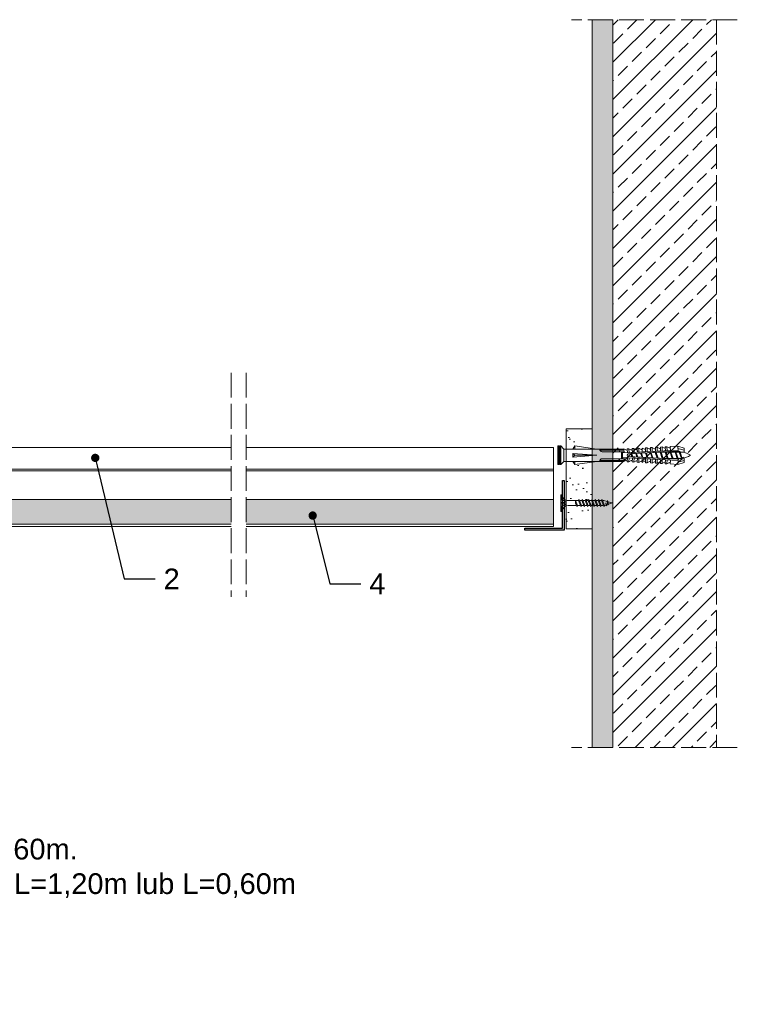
# Model space of a CAD drawing. Header units: millimetres. Extents: x -276 to 514, y -2154 to -831.
# Tile 6 of 6: x 168 to 514, y -1352 to -877. Entities that reach past the tile are written whole.
import ezdxf
from ezdxf import colors
from ezdxf.entities.mleader import LeaderData, LeaderLine
from ezdxf.math import Vec2, Vec3

# ---------------------------------------------------------------- set-up
doc = ezdxf.new("R2010")
doc.units = ezdxf.units.MM
doc.linetypes.add('ACAD_ISO02W100', pattern=[15, 12, -3])
doc.layers.get('0').update_dxf_attribs({"lineweight": 5})
for name, color, linetype, lineweight in [('_RIGIPS AKCESORIA', 7, 'Continuous', 5), ('_RIGIPS G-K', 7, 'Continuous', 9), ('_RIGIPS PROFIL', 7, 'Continuous', 9), ('_RIGIPS PŁYTA', 7, 'Continuous', 9), ('KRESKOWANIE', 7, 'Continuous', 9), ('PRZERYWANA', 7, 'ACAD_ISO02W100', 9)]:
    doc.layers.add(name, color=color, linetype=linetype, lineweight=lineweight)
doc.layers.add('A-ANNO-REV-03', color=7, linetype='Continuous')
doc.styles.get("Standard").update_dxf_attribs({"font": 'arial.ttf'})

# ---------------------------------------------------------------- blocks, each defined once
blk = doc.blocks.new('kolek rozprezny komplet 60')
for p, q in [((390.66, 217.01), (390.76, 218.91)), ((393.75, 218.75), (390.71, 217.96)), ((393.81, 219.85), (390.76, 218.91)), ((393.68, 217.35), (393.81, 219.85)), ((397.41, 219.66), (393.81, 219.85)), ((397.31, 217.76), (397.41, 219.66)), ((399, 219.58), (397.82, 218.98)), ((398.9, 217.68), (399, 219.58)), ((399.8, 219.54), (399, 219.58)), ((399.7, 217.64), (399.8, 219.54)), ((401.4, 219.45), (400.22, 218.85)), ((401.3, 217.56), (401.4, 219.45)), ((402.2, 219.41), (401.4, 219.45)), ((402.1, 217.51), (402.2, 219.41)), ((403.8, 219.33), (402.61, 218.72)), ((403.7, 217.43), (403.8, 219.33)), ((404.6, 219.29), (403.8, 219.33)), ((404.5, 217.39), (404.6, 219.29)), ((406.19, 219.2), (405.01, 218.6)), ((406.09, 217.3), (406.19, 219.2)), ((406.99, 219.16), (406.19, 219.2)), ((406.89, 217.26), (406.99, 219.16)), ((408.59, 219.08), (407.41, 218.47)), ((408.49, 217.18), (408.59, 219.08)), ((409.39, 219.03), (408.59, 219.08)), ((409.29, 217.14), (409.39, 219.03)), ((410.99, 218.95), (409.8, 218.35)), ((410.89, 217.05), (410.99, 218.95)), ((412.59, 218.87), (411.4, 218.26)), ((412.49, 216.97), (412.59, 218.87)), ((413.38, 218.82), (412.59, 218.87)), ((413.28, 216.93), (413.38, 218.82)), ((414.98, 218.74), (413.8, 218.14)), ((414.88, 216.84), (414.98, 218.74)), ((415.78, 218.7), (414.98, 218.74)), ((415.68, 216.8), (415.78, 218.7)), ((417.38, 218.62), (416.2, 218.01)), ((417.28, 216.72), (417.38, 218.62)), ((418.18, 218.57), (417.38, 218.62)), ((418.08, 216.68), (418.18, 218.57)), ((419.78, 218.49), (418.59, 217.89)), ((419.68, 216.59), (419.78, 218.49)), ((443.47, 219.95), (432.8, 218.45)), ((443.47, 218.45), (443.47, 219.95)), ((443.47, 219.95), (444.34, 218.45)), ((450.17, 219.95), (448.67, 218.45)), ((450.17, 219.95), (450.17, 210.95)), ((450.67, 219.95), (450.17, 219.95)), ((450.67, 219.95), (450.67, 210.95)), ((450.67, 219.35), (451.17, 219.95)), ((451.17, 219.95), (451.67, 219.95)), ((451.17, 219.95), (451.17, 210.95)), ((451.67, 219.95), (451.67, 210.95)), ((393.15, 216.88), (390.66, 217.01)), ((393.15, 214.02), (390.66, 213.89)), ((390.66, 213.89), (390.76, 211.99)), ((391.67, 216.95), (392.67, 216.95)), ((392.67, 216.95), (391.67, 213.95)), ((391.67, 213.95), (391.71, 213.45)), ((391.71, 213.45), (392.07, 213.95)), ((392.67, 216.95), (392.07, 213.95)), ((393.07, 216.95), (392.07, 213.95)), ((392.07, 213.95), (393.67, 213.95)), ((392.67, 216.95), (393.04, 217.45)), ((393.07, 216.95), (393.04, 217.45)), ((393.07, 216.95), (394.67, 216.95)), ((394.67, 216.95), (393.67, 213.95)), ((393.67, 213.95), (393.7, 213.55)), ((417.38, 216.11), (393.68, 217.35)), ((417.38, 214.79), (393.68, 213.55)), ((420.47, 216.55), (393.71, 217.95)), ((420.47, 214.35), (393.71, 212.95)), ((393.78, 213.55), (394.07, 213.95)), ((394.67, 216.95), (394.07, 213.95)), ((395.07, 216.95), (394.07, 213.95)), ((394.07, 213.95), (396.07, 213.95)), ((394.67, 216.95), (394.92, 217.29)), ((395.07, 216.95), (395.05, 217.28)), ((395.07, 216.95), (397.07, 216.95)), ((397.07, 216.95), (396.07, 213.95)), ((396.07, 213.95), (396.09, 213.67)), ((396.28, 213.68), (396.47, 213.95)), ((397.07, 216.95), (396.47, 213.95)), ((397.47, 216.95), (396.47, 213.95)), ((396.47, 213.95), (398.47, 213.95)), ((397.07, 216.95), (397.23, 217.17)), ((397.47, 216.95), (397.46, 217.16)), ((397.47, 216.95), (399.47, 216.95)), ((397.67, 217.14), (397.71, 217.74)), ((397.67, 213.76), (397.71, 213.16)), ((398.47, 217.1), (398.5, 217.7)), ((399.47, 216.95), (398.47, 213.95)), ((398.47, 213.95), (398.48, 213.8)), ((398.47, 213.8), (398.5, 213.2)), ((398.77, 213.81), (398.87, 213.95)), ((399.47, 216.95), (398.87, 213.95)), ((399.87, 216.95), (398.87, 213.95)), ((398.87, 213.95), (400.87, 213.95)), ((399.47, 216.95), (399.55, 217.05)), ((399.87, 216.95), (399.87, 217.03)), ((399.87, 216.95), (401.38, 216.95)), ((400.07, 217.02), (400.1, 217.62)), ((400.07, 213.88), (400.1, 213.28)), ((400.87, 216.98), (400.9, 217.58)), ((401.87, 216.92), (400.87, 213.95)), ((400.87, 213.95), (400.88, 213.92)), ((400.87, 213.92), (400.9, 213.32)), ((401.87, 216.92), (401.27, 213.95)), ((402.26, 216.9), (401.27, 213.95)), ((401.27, 213.95), (401.38, 213.95)), ((401.27, 213.94), (401.27, 213.95)), ((402.47, 216.89), (402.5, 217.49)), ((402.47, 214.01), (402.5, 213.41)), ((403.27, 216.85), (403.3, 217.45)), ((403.27, 214.05), (403.3, 213.45)), ((404.22, 216.8), (403.31, 214.05)), ((404.24, 216.8), (403.7, 214.07)), ((404.62, 216.78), (403.72, 214.07)), ((404.86, 216.77), (404.9, 217.37)), ((404.86, 214.13), (404.9, 213.53)), ((405.66, 216.73), (405.69, 217.32)), ((405.66, 214.17), (405.69, 213.58)), ((406.58, 216.68), (405.75, 214.18)), ((406.62, 216.68), (406.12, 214.2)), ((406.98, 216.66), (406.16, 214.2)), ((407.26, 216.64), (407.29, 217.24)), ((407.26, 214.26), (407.29, 213.66)), ((408.06, 216.6), (408.09, 217.2)), ((408.06, 214.3), (408.09, 213.7)), ((408.94, 216.55), (408.19, 214.31)), ((408.49, 213.72), (408.59, 211.82)), ((408.99, 216.55), (408.55, 214.33)), ((409.34, 216.53), (408.6, 214.33)), ((409.29, 213.76), (409.39, 211.87)), ((409.66, 216.52), (409.69, 217.12)), ((409.66, 214.38), (409.69, 213.79)), ((410.46, 216.47), (410.49, 217.07)), ((410.46, 214.43), (410.49, 213.83)), ((411.3, 216.43), (410.64, 214.44)), ((410.89, 213.85), (410.99, 211.95)), ((411.37, 216.43), (410.98, 214.45)), ((411.69, 216.41), (411.04, 214.46)), ((412.05, 216.39), (412.09, 216.99)), ((412.05, 214.51), (412.09, 213.91)), ((412.49, 213.93), (412.59, 212.03)), ((412.85, 216.35), (412.89, 216.95)), ((412.85, 214.55), (412.89, 213.95)), ((413.66, 216.31), (413.08, 214.56)), ((413.28, 213.97), (413.38, 212.08)), ((413.75, 216.3), (413.4, 214.58)), ((414.05, 216.29), (413.49, 214.58)), ((414.45, 216.27), (414.48, 216.86)), ((414.45, 214.64), (414.48, 214.04)), ((414.88, 214.06), (414.98, 212.16)), ((415.25, 216.22), (415.28, 216.82)), ((415.25, 214.68), (415.28, 214.08)), ((416.02, 216.18), (415.52, 214.69)), ((415.68, 214.1), (415.78, 212.2)), ((416.12, 216.18), (415.83, 214.71)), ((416.41, 216.16), (415.93, 214.71)), ((417.28, 214.18), (417.38, 212.29)), ((418.22, 215.58), (418.01, 214.95)), ((418.08, 214.22), (418.18, 212.33)), ((419.68, 214.31), (419.78, 212.41)), ((430.17, 217.15), (419.71, 217.15)), ((430.17, 213.75), (419.71, 213.75)), ((431.37, 217.95), (419.75, 217.95)), ((448.67, 218.45), (419.77, 218.45)), ((420.47, 217.15), (420.47, 213.75)), ((420.67, 217.15), (420.67, 213.75)), ((420.87, 217.15), (420.87, 213.75)), ((444.34, 216.37), (432.8, 215.45)), ((432.8, 215.45), (443.47, 215.45)), ((444.34, 214.53), (432.8, 215.45)), ((444.34, 216.37), (443.47, 215.45)), ((444.34, 214.53), (443.47, 215.45)), ((444.34, 214.53), (444.34, 216.37)), ((448.67, 218.45), (448.67, 212.45)), ((448.67, 216.95), (448.67, 213.95)), ((393.75, 212.15), (390.71, 212.94)), ((393.81, 211.05), (390.76, 211.99)), ((393.68, 213.55), (393.81, 211.05)), ((397.41, 211.24), (393.81, 211.05)), ((397.31, 213.14), (397.41, 211.24)), ((399, 211.32), (397.82, 211.93)), ((398.9, 213.22), (399, 211.32)), ((399.8, 211.36), (399, 211.32)), ((399.7, 213.26), (399.8, 211.36)), ((401.4, 211.45), (400.22, 212.05)), ((401.3, 213.35), (401.4, 211.45)), ((402.2, 211.49), (401.4, 211.45)), ((402.1, 213.39), (402.2, 211.49)), ((403.8, 211.57), (402.61, 212.18)), ((403.7, 213.47), (403.8, 211.57)), ((404.6, 211.62), (403.8, 211.57)), ((404.5, 213.51), (404.6, 211.62)), ((406.19, 211.7), (405.01, 212.3)), ((406.09, 213.6), (406.19, 211.7)), ((406.99, 211.74), (406.19, 211.7)), ((406.89, 213.64), (406.99, 211.74)), ((408.59, 211.82), (407.41, 212.43)), ((409.39, 211.87), (408.59, 211.82)), ((410.99, 211.95), (409.8, 212.55)), ((412.59, 212.03), (411.4, 212.64)), ((413.38, 212.08), (412.59, 212.03)), ((414.98, 212.16), (413.8, 212.76)), ((415.78, 212.2), (414.98, 212.16)), ((417.38, 212.29), (416.2, 212.89)), ((418.18, 212.33), (417.38, 212.29)), ((419.78, 212.41), (418.59, 213.01)), ((431.37, 212.95), (419.75, 212.95)), ((448.67, 212.45), (419.77, 212.45)), ((443.47, 210.95), (432.8, 212.45)), ((443.47, 212.45), (443.47, 210.95)), ((443.47, 210.95), (444.34, 212.45)), ((450.17, 210.95), (448.67, 212.45)), ((450.67, 210.95), (450.17, 210.95)), ((450.67, 211.55), (451.17, 210.95)), ((451.17, 210.95), (451.67, 210.95))]:
    blk.add_line(p, q)
for centre, radius, start, end in [((397.68, 219.24), 0.3, 177, 297), ((400.08, 219.12), 0.3, 177, 297), ((402.48, 218.99), 0.3, 177, 297), ((404.87, 218.87), 0.3, 177, 297), ((407.27, 218.74), 0.3, 177, 297), ((409.67, 218.61), 0.3, 177, 297), ((411.27, 218.53), 0.3, 177, 297), ((393.41, 206.24), 10.85, 99.2038, 121.9083), ((393.41, 224.66), 10.85, 238.0917, 260.7962), ((393.65, 216.85), 0.5, 87, 177), ((393.65, 214.05), 0.5, 183, 273), ((413.66, 218.41), 0.3, 177, 297), ((416.06, 218.28), 0.3, 177, 297), ((417.55, 215.45), 0.682, 255.8604, 104.1386), ((418.46, 218.15), 0.3, 177, 297), ((422.67, 216.95), 1, 90, 168.463), ((422.67, 213.95), 1, 191.537, 270), ((430.17, 218.45), 1.3, 270, 0), ((430.17, 212.45), 1.3, 0, 90), ((397.68, 211.66), 0.3, 63, 183), ((400.08, 211.78), 0.3, 63, 183), ((402.48, 211.91), 0.3, 63, 183), ((404.87, 212.03), 0.3, 63, 183), ((407.27, 212.16), 0.3, 63, 183), ((409.67, 212.29), 0.3, 63, 183), ((411.27, 212.37), 0.3, 63, 183), ((413.66, 212.5), 0.3, 63, 183), ((416.06, 212.62), 0.3, 63, 183), ((418.46, 212.75), 0.3, 63, 183)]:
    blk.add_arc(centre, radius, start, end)
blk = doc.blocks.new('TN 25')
at = {"layer": '_RIGIPS AKCESORIA'}
for p, q in [((0, -0.84), (0, 7.16)), ((0, 7.16), (0.46, 7.16)), ((0.46, 4.78), (0, 4.78)), ((0.46, 7.16), (0.46, 4.78)), ((8.47, 4.46), (8.79, 5)), ((8.79, 5), (9.93, 2.01)), ((10.1, 4.46), (10.41, 5)), ((10.41, 5), (11.56, 2.01)), ((11.67, 4.46), (11.99, 5)), ((11.99, 5), (13.14, 2.01)), ((13.21, 4.46), (13.52, 5)), ((13.52, 5), (14.67, 2.01)), ((14.8, 4.46), (15.12, 5)), ((15.12, 5), (16.26, 2.01)), ((16.42, 4.46), (16.73, 5)), ((16.73, 5), (17.88, 2.01)), ((17.99, 4.46), (18.31, 5)), ((18.31, 5), (19.45, 2.01)), ((19.68, 4.46), (20, 5)), ((20, 5), (21.14, 2.01)), ((0, 3.5), (1.77, 3.5)), ((0, 2.83), (1.77, 2.83)), ((0.46, 1.64), (0, 1.64)), ((0.46, -0.84), (0.46, 1.64)), ((1.77, 3.5), (1.77, 4.2)), ((1.77, 2.83), (1.77, 2.18)), ((3.02, 4.46), (8.47, 4.46)), ((7.49, 2.01), (3.55, 2.01)), ((7.12, 4.46), (7.12, 3.18)), ((8.03, 2.01), (7.12, 4.46)), ((7.12, 3.18), (7.65, 1.53)), ((7.65, 1.53), (8.03, 2.01)), ((9.41, 2.01), (8.03, 2.01)), ((9.61, 1.51), (8.47, 4.46)), ((9, 4.46), (10.1, 4.46)), ((9.93, 2.01), (9.61, 1.51)), ((11.04, 2.01), (9.93, 2.01)), ((11.23, 1.51), (10.1, 4.46)), ((10.62, 4.46), (11.67, 4.46)), ((11.56, 2.01), (11.23, 1.51)), ((12.61, 2.01), (11.56, 2.01)), ((12.81, 1.51), (11.67, 4.46)), ((12.2, 4.46), (13.21, 4.46)), ((13.14, 2.01), (12.81, 1.51)), ((14.15, 2.01), (13.14, 2.01)), ((14.34, 1.51), (13.21, 4.46)), ((13.73, 4.46), (14.8, 4.46)), ((14.67, 2.01), (14.34, 1.51)), ((15.74, 2.01), (14.67, 2.01)), ((15.94, 1.51), (14.8, 4.46)), ((15.33, 4.46), (16.42, 4.46)), ((16.26, 2.01), (15.94, 1.51)), ((17.36, 2.01), (16.26, 2.01)), ((17.55, 1.51), (16.42, 4.46)), ((16.94, 4.46), (17.99, 4.46)), ((17.88, 2.01), (17.55, 1.51)), ((18.93, 2.01), (17.88, 2.01)), ((19.13, 1.51), (17.99, 4.46)), ((18.52, 4.46), (19.68, 4.46)), ((19.45, 2.01), (19.13, 1.51)), ((19.45, 2.01), (20.62, 2.01)), ((20.82, 1.51), (19.68, 4.46)), ((20.21, 4.46), (20.7, 4.46)), ((20.7, 4.46), (22.28, 3.98)), ((21.14, 2.01), (20.82, 1.51)), ((21.14, 2.01), (21.81, 2.12)), ((21.85, 1.83), (21.67, 3.28)), ((21.67, 3.28), (22.14, 2.4)), ((22.14, 2.4), (21.85, 1.83)), ((22.7, 2.36), (22.14, 2.4)), ((22.28, 3.98), (22.56, 4.37)), ((22.7, 2.36), (22.28, 3.98)), ((22.56, 4.37), (23.03, 2.71)), ((23.03, 2.71), (22.7, 2.36)), ((22.71, 3.85), (25, 3.24)), ((25, 3.24), (23.03, 2.71)), ((0, -0.84), (0.46, -0.84))]:
    blk.add_line(p, q, dxfattribs=at)
for centre, major_axis, ratio, start_param, end_param in [((3.09, 7.67), (0.17, 3.2), 0.826134, 1.773653, 3.180586), ((-0.04, 0.9), (0, 3.93), 0.848176, -0.720942, -0.151112), ((3.37, -1.57), (0.28, 3.57), 0.832181, 0.035984, 1.430787), ((-2.73, 15.91), (0, 14.76), 0.848176, 3.399396, 3.475072), ((0.59, 4.62), (0, 2.81), 0.848176, 3.475072, 3.862535), ((1.66, 3.18), (0, 0.895), 0.848176, -1.552777, -0.720942), ((1.66, 3.18), (0, 0.895), 0.848176, 3.862535, 4.730408)]:
    blk.add_ellipse(centre, major_axis=major_axis, ratio=ratio, start_param=start_param, end_param=end_param, dxfattribs=at)
blk = doc.blocks.new('_Dot')
at = {"color": 0, "linetype": 'ByBlock', "lineweight": -2}
blk.add_line((-0.5, 0), (-1, 0), dxfattribs=at)
at = {"color": 0, "linetype": 'ByBlock', "const_width": 0.5}
blk.add_lwpolyline([(-0.25, 0, 1), (0.25, 0, 1)], format="xyb", close=True, dxfattribs=at)
blk = doc.blocks.new('kątownik 24x19')
at = {"layer": 'A-ANNO-REV-03'}
for p, q in [((-0.019, -0.0231), (-0.019, 0.0009)), ((-0.019, 0.0009), (0, 0.0009)), ((-0.0181, 0), (-0.0181, -0.0231)), ((0, 0), (-0.0181, 0)), ((0, 0.0009), (0, 0)), ((-0.0181, -0.0231), (-0.019, -0.0231))]:
    blk.add_line(p, q, dxfattribs=at)

msp = doc.modelspace()

# ---------------------------------------------------------------- hatches: boundary and pattern name
at = {"layer": '_RIGIPS PŁYTA'}
h = msp.add_hatch(dxfattribs=at)
h.set_pattern_fill('AR-SAND', color=254, scale=0.1)
h.paths.add_polyline_path([(-49.67, -1108.25), (-199.46, -1108.25), (-199.46, -1120.25), (-49.67, -1120.25)])
h.paths.add_polyline_path([(95.03, -1108.25), (-42.45, -1108.25), (-42.45, -1120.25), (91.97, -1120.25)])
h.paths.add_polyline_path([(110.1, -1108.25), (95.03, -1108.25), (91.97, -1120.25), (110.1, -1120.25)])
h.paths.add_polyline_path([(209.29, -1108.25), (118.05, -1108.25), (118.05, -1120.25), (212.16, -1120.25)])
h.paths.add_polyline_path([(270.05, -1108.25), (209.29, -1108.25), (212.16, -1120.25), (270.05, -1120.25)])
h.paths.add_polyline_path([(425.4, -1108.25), (277.26, -1108.25), (277.26, -1120.25), (425.4, -1120.25)])
edge = h.paths.add_edge_path(flags=16)
edge.add_arc((309.32, -1116.02), 1, 0, 360)
at = {"layer": 'KRESKOWANIE'}
h = msp.add_hatch(dxfattribs=at)
h.set_pattern_fill('AR-SAND', color=256, scale=0.1, style=0)
h.set_pattern_definition([(37.5, (-2394.6565, -2506.7997), (-0.160003, 4.8941324), [0, -3.8608, 0, -4.318, 0, -4.1275]), (7.5, (-2394.6565, -2506.8), (4.495233, 7.168251), [0, -2.0828, 0, -3.4798, 0, -1.3335]), (327.5, (-2397.7807, -2506.7997), (7.9099237, 0.014372), [0, -1.27, 0, -4.572, 0, -5.969]), (317.5, (-2397.781, -2506.8), (7.635565, 2.229293), [0, -0.635, 0, -2.9972, 0, -3.429])])
h.paths.add_polyline_path([(444.02, -876.85), (454.02, -876.85), (454.02, -1227.85), (444.02, -1227.85)])
h = msp.add_hatch(dxfattribs=at)
h.set_pattern_fill('ANSI33', color=256, scale=2, angle=180, style=0)
h.set_pattern_definition([(225, (-2394.657, -2506.8), (8.980256, -8.980256), []), (225, (-2403.637, -2506.8), (8.980256, -8.980256), [6.35, -3.175])])
h.paths.add_polyline_path([(454.02, -876.85), (504.02, -876.85), (504.02, -1227.85), (454.02, -1227.85)])
h = msp.add_hatch(dxfattribs=at)
h.set_pattern_fill('AR-SAND', color=256, scale=0.2, style=0)
h.set_pattern_definition([(37.5, (1e-13, -698.071), (-0.32001, 9.78826), [0, -7.7216, 0, -8.636, 0, -8.255]), (7.5, (1e-13, -698.071), (8.99047, 14.3365), [0, -4.1656, 0, -6.9596, 0, -2.667]), (327.5, (-6.248, -698.071), (15.81985, 0.02874), [0, -2.54, 0, -9.144, 0, -11.938]), (317.5, (-6.248, -698.071), (15.27113, 4.4586), [0, -1.27, 0, -5.9944, 0, -6.858])])
edge = h.paths.add_edge_path()
edge.add_line((444.02, -1090.27), (435.65, -1091.44))
edge.add_line((435.65, -1091.44), (434.78, -1089.94))
edge.add_line((434.78, -1089.94), (431.52, -1089.94))
edge.add_line((431.52, -1089.94), (431.52, -1110.59))
edge.add_ellipse((432.02, -1107.43), major_axis=(0.17, 3.2), ratio=0.826134, start_angle=172.8106, end_angle=182.2342)
edge.add_line((431.95, -1110.63), (437.41, -1110.63))
edge.add_line((437.41, -1110.63), (437.72, -1110.1))
edge.add_line((437.72, -1110.1), (437.93, -1110.63))
edge.add_line((437.93, -1110.63), (439.03, -1110.63))
edge.add_line((439.03, -1110.63), (439.35, -1110.1))
edge.add_line((439.35, -1110.1), (439.55, -1110.63))
edge.add_line((439.55, -1110.63), (440.61, -1110.63))
edge.add_line((440.61, -1110.63), (440.92, -1110.1))
edge.add_line((440.92, -1110.1), (441.13, -1110.63))
edge.add_line((441.13, -1110.63), (442.14, -1110.63))
edge.add_line((442.14, -1110.63), (442.46, -1110.1))
edge.add_line((442.46, -1110.1), (442.66, -1110.63))
edge.add_line((442.66, -1110.63), (443.74, -1110.63))
edge.add_line((443.74, -1110.63), (444.02, -1110.15))
edge.add_line((444.02, -1110.15), (444.02, -1090.27))
edge = h.paths.add_edge_path()
edge.add_line((444.02, -1113.09), (443.6, -1113.09))
edge.add_line((443.6, -1113.09), (443.28, -1113.59))
edge.add_line((443.28, -1113.59), (443.08, -1113.09))
edge.add_line((443.08, -1113.09), (442.07, -1113.09))
edge.add_line((442.07, -1113.09), (441.74, -1113.59))
edge.add_line((441.74, -1113.59), (441.55, -1113.09))
edge.add_line((441.55, -1113.09), (440.49, -1113.09))
edge.add_line((440.49, -1113.09), (440.17, -1113.59))
edge.add_line((440.17, -1113.59), (439.97, -1113.09))
edge.add_line((439.97, -1113.09), (438.87, -1113.09))
edge.add_line((438.87, -1113.09), (438.54, -1113.59))
edge.add_line((438.54, -1113.59), (438.35, -1113.09))
edge.add_line((438.35, -1113.09), (436.97, -1113.09))
edge.add_line((436.97, -1113.09), (436.58, -1113.57))
edge.add_line((436.58, -1113.57), (436.43, -1113.09))
edge.add_line((436.43, -1113.09), (432.48, -1113.09))
edge.add_ellipse((432.3, -1116.67), major_axis=(0.28, 3.57), ratio=0.832181, start_angle=2.0617, end_angle=20.6679)
edge.add_line((431.52, -1113.24), (431.52, -1122.35))
edge.add_line((431.52, -1122.35), (444.02, -1122.35))
edge.add_line((444.02, -1122.35), (444.02, -1113.09))
h.paths.add_polyline_path([(444.02, -1074.14), (431.52, -1074.14), (431.52, -1083.94), (434.78, -1083.94), (435.65, -1082.44), (444.02, -1083.62)])

# ---------------------------------------------------------------- linework, layer by layer
for p, q in [((444.02, -876.85), (444.02, -1227.85)), ((454.02, -876.85), (454.02, -1227.85))]:
    msp.add_line(p, q)
at = {"layer": '_RIGIPS PROFIL'}
for p, q in [((-42.45, -1083.25), (270.05, -1083.25)), ((425.4, -1083.25), (277.26, -1083.25)), ((114.33, -1094.42), (270.05, -1094.42)), ((117.33, -1093.58), (270.05, -1093.58)), ((425.4, -1093.58), (277.26, -1093.58)), ((425.4, -1094.42), (277.26, -1094.42)), ((-42.45, -1121.25), (270.05, -1121.25)), ((425.4, -1121.25), (277.26, -1121.25))]:
    msp.add_line(p, q, dxfattribs=at)
at = {"layer": '_RIGIPS PŁYTA'}
for p, q in [((431.52, -1074.14), (444.02, -1074.14)), ((431.52, -1074.14), (431.52, -1122.35)), ((425.4, -1083.25), (425.4, -1121.25)), ((118.05, -1108.25), (270.05, -1108.25)), ((277.26, -1108.25), (425.4, -1108.25)), ((431.52, -1111.05), (431.52, -1111.25)), ((118.05, -1120.25), (270.05, -1120.25)), ((277.26, -1120.25), (425.4, -1120.25)), ((431.52, -1122.35), (444.02, -1122.35))]:
    msp.add_line(p, q, dxfattribs=at)
at = {"layer": 'PRZERYWANA'}
for p, q in [((514.02, -876.85), (434.02, -876.85)), ((504.02, -876.85), (504.02, -1227.85)), ((270.05, -1047.14), (270.05, -1155.17)), ((277.26, -1047.14), (277.26, -1155.17)), ((277.26, -1047.14), (277.26, -1155.17)), ((514.02, -1227.85), (434.02, -1227.85))]:
    msp.add_line(p, q, dxfattribs=at)

# ---------------------------------------------------------------- block references
at = {"xscale": -1}
msp.add_blockref('kolek rozprezny komplet 60', (879.12, -1302.39), dxfattribs=at)
msp.add_blockref('TN 25', (428.93, -1113.2))
at = {"layer": 'A-ANNO-REV-03', "xscale": 1000, "yscale": 1000, "zscale": 1000, "rotation": 180}
msp.add_blockref('kątownik 24x19', (411.62, -1122.15), dxfattribs=at)

# ---------------------------------------------------------------- texts
at = {"layer": '_RIGIPS G-K', "insert": (-43.49, -1271.9), "char_height": 10, "attachment_point": 1}
msp.add_mtext_dynamic_manual_height_columns('1. Profil główny T15 lub T24, L=3,60m.\\P2. Profil poprzeczny T15 lub T24, L=1,20m lub L=0,60m\\P3. Wieszak\\P4. Płyta sufitowa, krawędź A\\P5. Profil kątowy', width=440.7622, gutter_width=12.5, heights=[0], dxfattribs=at)

# ---------------------------------------------------------------- leaders
at = {"layer": '_RIGIPS G-K'}
ml = msp.add_multileader_mtext('Standard', dxfattribs=at)
ml.set_content('2', color=256)
ml.set_leader_properties()
ml.set_arrow_properties(name='DOT')
ml.build(insert=Vec2(0, 0))
ml.multileader.update_dxf_attribs({"dogleg_length": 15})
ctx = ml.context
ctx.base_point, ctx.char_height, ctx.landing_gap_size, ctx.plane_origin = Vec3(233.45, -1146.6), 10, 4, Vec3(183.46, -1015.99)
notes = []
notes.append((ctx, [(0, (1, 1, 0), (218.45, -1146.6), (1, 0), 15, [(0, [(204.5, -1088.21)], 0, [])])]))
ctx.mtext.insert, ctx.mtext.flow_direction = Vec3(237.45, -1141.6), 5
ml = msp.add_multileader_mtext('Standard', dxfattribs=at)
ml.set_content('4', color=256)
ml.set_leader_properties()
ml.set_arrow_properties(name='DOT')
ml.build(insert=Vec2(0, 0))
ml.multileader.update_dxf_attribs({"dogleg_length": 15})
ctx = ml.context
ctx.base_point, ctx.char_height, ctx.landing_gap_size, ctx.plane_origin = Vec3(332.6, -1148.95), 10, 4, Vec3(282.6, -1018.34)
notes.append((ctx, [(0, (1, 1, 0), (317.6, -1148.95), (1, 0), 15, [(0, [(309.32, -1116.02)], 0, [])])]))
ctx.mtext.insert, ctx.mtext.flow_direction = Vec3(336.6, -1143.95), 5
for ctx, leaders in notes:
    for number, flags, end, landing, length, lines in leaders:
        leader = LeaderData()
        leader.index, (leader.has_last_leader_line, leader.has_dogleg_vector, leader.attachment_direction) = number, flags
        leader.last_leader_point, leader.dogleg_vector, leader.dogleg_length = Vec3(end), Vec3(landing), length
        for number, points, colour, breaks in lines:
            line = LeaderLine()
            line.index, line.vertices, line.color, line.breaks = number, Vec3.list(points), colors.encode_raw_color(colour), breaks
            leader.lines.append(line)
        ctx.leaders.append(leader)

doc.saveas('drawing.dxf')
